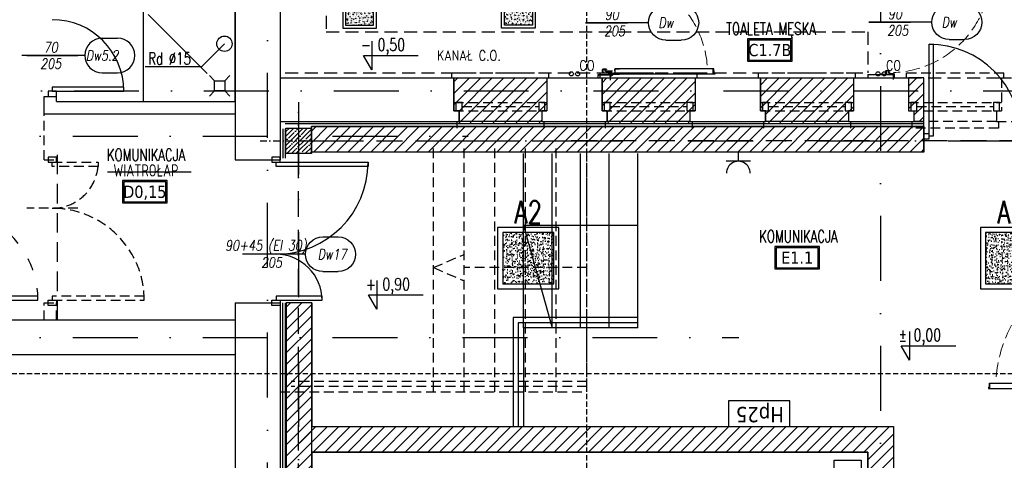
# Model space of a CAD drawing. Header units: millimetres. Extents: x 28600 to 181045, y -399112 to -163690.
# Tile 106 of 256: x 60570 to 61533, y -198390 to -197959. Entities that reach past the tile are written whole.
import ezdxf
from ezdxf.enums import TextEntityAlignment as Align

# ---------------------------------------------------------------- set-up
doc = ezdxf.new("R2010")
doc.units = ezdxf.units.MM
for name, pattern in [('ACAD_ISO03W100', [30, 12, -18]), ('CARKOVANA', [7.5, 5, -2.5]), ('CENTER', [0.6, 0.375, -0.075, 0.075, -0.075]), ('DASHDOT', [25.4, 12.7, -6.35, 0, -6.35]), ('DASHED', [19.05, 12.7, -6.35]), ('HIDDEN', [9.525, 6.35, -3.175]), ('Hidden Line', [391.222223, 282.222223, -109]), ('HIDDEN2', [4.7625, 3.175, -1.5875])]:
    doc.linetypes.add(name, pattern=pattern)
doc.layers.get('0').update_dxf_attribs({"color": 8})
for name, color, linetype in [('!! 0_ Istn-sciany', 8, 'Continuous'), ('!! 0_ Istn-widok', 8, 'Continuous'), ('!! 0_ Opis', 8, 'Continuous'), ('!! 0_Istn-armatura', 8, 'Continuous'), ('!! 0_Istn-cienka', 8, 'Continuous'), ('!! 0_Istn-drzwi', 8, 'Continuous'), ('!! 0_Opis_pom', 8, 'Continuous'), ('!! 1_ widok', 8, 'Continuous'), ('!! 1_drzwi opis', 8, 'Continuous'), ('!! 1_drzwi-linia', 8, 'Continuous'), ('!! 1_Hatch dach', 8, 'Continuous'), ('!! 1_hatch projektowane ściany', 8, 'Continuous'), ('!! 1_OPIS POM NOWE', 123, 'Continuous'), ('!! 1_PROJ Sciany', 8, 'Continuous'), ('!! 1_PROJ TERMOIZOL', 8, 'Continuous'), ('!! 1_PROJ widok', 8, 'Continuous'), ('!! 1_PROJ ŻELBET', 8, 'Continuous'), ('!! 1_Wyburzenia', 8, 'CARKOVANA'), ('!! 2_ remont Ocieplenie', 8, 'ZIGZAG'), ('!! 2_Drzwi - nowe remont', 8, 'Continuous'), ('!! 2_drzwi opis', 8, 'Continuous'), ('0-osie-liniA', 8, 'DASHDOT'), ('E1', 2, 'Continuous'), ('E2', 2, 'Continuous'), ('E_0', 4, 'Continuous'), ('E_OSP', 2, 'Continuous'), ('E_UZIOM', 6, 'Continuous')]:
    doc.layers.add(name, color=color, linetype=linetype)
doc.styles.add('50', font='ROMANS.shx', dxfattribs={"width": 0.8, "height": 10})
doc.styles.add('ARCHETYP', font='romans.shx', dxfattribs={"height": 15})
doc.styles.add('ARIAL', font='tahoma.ttf')
doc.styles.add('ELE1', font='romans.shx', dxfattribs={"width": 0.8, "height": 18})
doc.styles.add('SIMPLEX', font='simplex.shx', dxfattribs={"width": 0.77})
doc.styles.add('TXT', font='simplex.shx')
doc.linetypes.add('ZIGZAG', pattern='A,0.00254,-5.08,[131,ltypeshp.shx,S=5.08,R=0,X=-5.08,Y=0],-10.16,[131,ltypeshp.shx,S=5.08,R=180,X=5.08,Y=0],-5.08', length=20.32254)
pattern_1 = [(45, (0, -1.54), (-5.61266008, 5.61266008), [])]

# ---------------------------------------------------------------- blocks, each defined once
blk = doc.blocks.new('A$C19D82A3D')
for points in [[(-5, 10), (-10, 15)], [(5, 10), (10, 15)], [(-5, 0), (-10, -5)], [(5, 0), (10, -5)]]:
    blk.add_lwpolyline(points)
blk.add_lwpolyline([(-5, 10), (5, 10), (5, 0), (-5, 0)], close=True)
blk = doc.blocks.new('słup 25 x 25')
at = {"layer": '!! 1_Hatch dach'}
h = blk.add_hatch(dxfattribs=at)
h.set_pattern_fill('ANSI35', color=256)
h.set_pattern_definition([(45, (-64242.072, 198338.2015), (-4.49012806, 4.49012806), []), (45, (-64237.5816, 198338.2015), (-4.49012806, 4.49012806), [7.9375, -1.5875, 0, -1.5875])])
h.paths.add_polyline_path([(-12.5, 12.5), (12.5, 12.5), (12.5, -12.5), (-12.5, -12.5)])
at = {"layer": '!! 1_PROJ ŻELBET'}
blk.add_lwpolyline([(-12.5, 12.5), (12.5, 12.5), (12.5, -12.5), (-12.5, -12.5)], close=True, dxfattribs=at)
at = {"layer": '0-osie-liniA', "ltscale": 0.5}
for points in [[(0, 37.5), (0, -37.5)], [(-37.5, 0), (37.5, 0)]]:
    blk.add_lwpolyline(points, dxfattribs=at)
blk = doc.blocks.new('zaw-dr-90-p')
at = {"color": 2, "linetype": 'CENTER', "ltscale": 0.2}
for p, q in [((12, 0), (-12, 0)), ((0, 12), (0, -12)), ((24.5, 24), (31, 24)), ((24.5, 19), (31, 19))]:
    blk.add_line(p, q, dxfattribs=at)
at = {"ltscale": 0.2}
for p, q in [((10, 12), (6.5, 12)), ((10, 0), (10, 6.5))]:
    blk.add_line(p, q, dxfattribs=at)
blk.add_lwpolyline([(0, 6.5), (23.5, 6.5, 0.414214), (28, 11), (28, 31), (24.5, 31), (24.5, 11, -0.414214), (23.5, 10), (0, 10, 4.561698), (7.6, 6.5), (4.9, 4.2)], format="xyb", dxfattribs=at)
blk.add_lwpolyline([(-0.2, -0.2), (-2.5, -0.2), (-2.5, 0.2), (-0.2, 0.2), (-0.2, 2.5), (0.2, 2.5), (0.2, 0.2), (2.8, 0.2), (2.8, -0.2), (0.2, -0.2), (0.2, -2.8), (-0.2, -2.8)], close=True)
blk.add_lwpolyline([(10, 10), (10, 39), (6.5, 39), (6.5, 10)], dxfattribs=at)
blk.add_circle((0, 0), 6.5, dxfattribs=at)
blk = doc.blocks.new('drzwi 90- sc 12')
for p, q in [((-13620.32, 20410.16), (-13620.32, 20313.77)), ((-13614.92, 20409.86), (-13620.32, 20409.86)), ((-13616.12, 20410.26), (-13620.22, 20410.26)), ((-13616.12, 20410.26), (-13620, 20410.26)), ((-13618.17, 20410.26), (-13616.22, 20410.26)), ((-13618.17, 20410.26), (-13616.22, 20410.26)), ((-13616.12, 20410.26), (-13616.12, 20411.46)), ((-13616.12, 20411.46), (-13615.02, 20411.46)), ((-13614.92, 20411.36), (-13614.92, 20313.77)), ((-13620.32, 20313.47), (-13620.32, 20317.97)), ((-13614.92, 20313.77), (-13620.32, 20313.77)), ((-13618.22, 20313.37), (-13620.22, 20313.37)), ((-13618.22, 20313.67), (-13618.22, 20313.37)), ((-13618.22, 20313.67), (-13616.42, 20313.67)), ((-13617.77, 20311.12), (-13617.77, 20305.72)), ((-13617.77, 20311.12), (-13617.77, 20305.72)), ((-13616.17, 20309.92), (-13616.17, 20311.02)), ((-13615.92, 20313.17), (-13615.92, 20312.17)), ((-13615.92, 20312.17), (-13615.02, 20312.17)), ((-13614.92, 20312.27), (-13614.92, 20317.97)), ((-13715.77, 20301.96), (-13716.27, 20301.96)), ((-13715.57, 20308.32), (-13715.57, 20308.56)), ((-13715.57, 20307.69), (-13715.57, 20308.56)), ((-13715.57, 20307.82), (-13715.57, 20308.56)), ((-13715.57, 20307.72), (-13715.37, 20307.72)), ((-13616.17, 20309.92), (-13617.37, 20309.92)), ((-13616.77, 20301.96), (-13616.27, 20301.96))]:
    blk.add_line(p, q)
for points in [[(-13665.27, 20284.96), (-13665.27, 20325.83)], [(-13615.57, 20309.64), (-13615.32, 20309.64), (-13615.32, 20309.82), (-13616.32, 20309.82), (-13616.32, 20309.64), (-13615.92, 20309.64)]]:
    blk.add_lwpolyline(points)
at = {"lineweight": 30}
for points in [[(-13716.27, 20308.92), (-13721.27, 20308.92)], [(-13716.27, 20308.92), (-13716.27, 20296.92)], [(-13614.27, 20308.92), (-13609.27, 20308.92)], [(-13614.27, 20308.92), (-13614.27, 20296.92)]]:
    blk.add_lwpolyline(points, dxfattribs=at)
at = {"ltscale": 0.2}
for points in [[(-13715.57, 20307.51), (-13715.57, 20309.48, 0.414214), (-13715.91, 20309.82), (-13719.43, 20309.82, 0.414214), (-13719.77, 20309.48), (-13719.77, 20308.92), (-13719.59, 20308.92), (-13719.59, 20309.48, -0.414214), (-13719.43, 20309.64), (-13716.97, 20309.64)], [(-13716.97, 20309.64), (-13715.91, 20309.64, -0.414214), (-13715.75, 20309.48), (-13715.75, 20307.51)], [(-13715.75, 20307.76), (-13715.75, 20305.58, 0.414214), (-13715.41, 20305.24), (-13714.96, 20305.24, -0.414214), (-13714.8, 20305.08), (-13714.8, 20304.48, 0.414214), (-13714.46, 20304.14), (-13713.28, 20304.14, 0.414214), (-13712.94, 20304.48), (-13712.94, 20305.15, -1), (-13712.75, 20305.15), (-13712.75, 20301.96, -0.414214), (-13712.91, 20301.8), (-13715.43, 20301.8, -0.414214), (-13715.59, 20301.96), (-13715.59, 20302.52), (-13715.77, 20302.52), (-13715.77, 20301.96, 0.414214), (-13715.43, 20301.62), (-13712.91, 20301.62, 0.414214), (-13712.57, 20301.96), (-13712.57, 20305.15, 1), (-13713.12, 20305.15), (-13713.12, 20304.48, -0.414214), (-13713.28, 20304.32), (-13714.46, 20304.32, -0.414214), (-13714.62, 20304.48), (-13714.62, 20305.08, 0.414214), (-13714.96, 20305.42), (-13715.41, 20305.42, -0.414214), (-13715.57, 20305.58), (-13715.57, 20307.64)], [(-13615.92, 20309.64), (-13616.63, 20309.64, 0.414214), (-13616.79, 20309.48), (-13616.79, 20305.58, -0.414214), (-13617.13, 20305.24), (-13617.58, 20305.24, 0.414214), (-13617.74, 20305.08), (-13617.74, 20304.48, -0.414214), (-13618.08, 20304.14), (-13619.26, 20304.14, -0.414214), (-13619.6, 20304.48), (-13619.6, 20305.15, 1), (-13619.79, 20305.15), (-13619.79, 20301.96, 0.414214), (-13619.63, 20301.8), (-13617.11, 20301.8, 0.414214), (-13616.95, 20301.96), (-13616.95, 20302.52), (-13616.77, 20302.52), (-13616.77, 20301.96, -0.414214), (-13617.11, 20301.62), (-13619.63, 20301.62, -0.414214), (-13619.97, 20301.96), (-13619.97, 20305.15, -1), (-13619.42, 20305.15), (-13619.42, 20304.48, 0.414214), (-13619.26, 20304.32), (-13618.08, 20304.32, 0.414214), (-13617.92, 20304.48), (-13617.92, 20305.08, -0.414214), (-13617.58, 20305.42), (-13617.13, 20305.42, 0.414214), (-13616.97, 20305.58), (-13616.97, 20309.48, -0.414214), (-13616.63, 20309.82), (-13613.11, 20309.82, -0.414214), (-13612.77, 20309.48), (-13612.77, 20308.92), (-13612.95, 20308.92), (-13612.95, 20309.48, 0.414214), (-13613.11, 20309.64), (-13615.57, 20309.64)]]:
    blk.add_lwpolyline(points, format="xyb", dxfattribs=at)
blk.add_lwpolyline([(-13616.79, 20308.82), (-13616.97, 20308.82), (-13616.97, 20307.42), (-13616.79, 20307.42)], close=True)
for centre, radius, start, end in [((-13620.22, 20410.16), 0.1, 90, 180), ((-13615.02, 20411.36), 0.1, 0, 90), ((-13620.22, 20313.47), 0.1, 180, 270), ((-13616.42, 20313.17), 0.5, 0, 90), ((-13616.27, 20311.02), 0.1, 0, 90), ((-13615.02, 20312.27), 0.1, 270, 0)]:
    blk.add_arc(centre, radius, start, end)
at = {"linetype": 'Hidden Line', "lineweight": 9, "ltscale": 0.05}
blk.add_arc((-13615.5, 20305.14), 99.12, 94.80054, 177.69442, dxfattribs=at)
at = {"xscale": 0.09999999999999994, "yscale": 0.09999999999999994, "zscale": 0.09999999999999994, "rotation": 180.0000000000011}
blk.add_blockref('zaw-dr-90-p', (-13614.92, 20310.92), dxfattribs=at)
blk = doc.blocks.new('drzwi dwuskrzydłowe')
for points in [[(68481.18, -214206.57), (68481.18, -214296.57), (68477.18, -214296.57), (68477.18, -214206.57)], [(68653.18, -214206.57), (68653.18, -214296.57), (68657.18, -214296.57), (68657.18, -214206.57)], [(68477.18, -214294.07), (68472.18, -214294.07), (68472.18, -214299.07), (68477.18, -214299.07)], [(68657.18, -214294.07), (68662.18, -214294.07), (68662.18, -214299.07), (68657.18, -214299.07)]]:
    blk.add_lwpolyline(points, close=True)
for centre, start, end in [((68477.18, -214296.57), 0, 90), ((68657.18, -214296.57), 90, 180)]:
    blk.add_arc(centre, 90, start, end)
blk = doc.blocks.new('1_ok-opis')
blk.add_line((0, 111.61), (0, 50))
for points in [[(-17, 128.61), (-17, 143.61)], [(17, 128.61), (17, 143.61)]]:
    blk.add_lwpolyline(points)
for centre, start, end in [((0, 143.61), 0, 180), ((0, 128.61), 180, 0)]:
    blk.add_arc(centre, 17, start, end)
at = {"style": 'ARCHETYP'}
for tag, height, rotation, p in [('NR', 12, 90, (0, 136.9)), ('NR', 12, 270, (0, 136.9)), ('SZEROKOŚĆ', 10, 90, (-8, 78.29)), ('WYSOKOŚĆ', 10, 270, (-8, 78.29)), ('WYSOKOŚĆ', 10, 90, (8, 78.29)), ('SZEROKOŚĆ', 10, 270, (8, 78.29))]:
    blk.add_attdef(tag, text='', height=height, rotation=rotation, dxfattribs=at).set_placement(p, align=Align.MIDDLE)
blk = doc.blocks.new('DRZWI 120')
for p, q in [((61730.6, -195070.09), (61730.6, -195069.59)), ((61736.33, -195070.29), (61737.2, -195070.29)), ((61736.46, -195070.29), (61737.2, -195070.29)), ((61736.96, -195070.29), (61737.2, -195070.29)), ((61730.6, -195199.09), (61730.6, -195199.59)), ((61739.76, -195198.09), (61734.36, -195198.09)), ((61738.56, -195199.69), (61738.56, -195198.49)), ((61738.56, -195199.69), (61739.66, -195199.69)), ((61740.81, -195199.94), (61740.81, -195200.84)), ((61741.81, -195199.94), (61740.81, -195199.94)), ((61740.91, -195200.94), (61746.61, -195200.94)), ((61742.01, -195197.64), (61742.01, -195195.64)), ((61742.31, -195197.64), (61742.01, -195197.64)), ((61742.11, -195195.54), (61746.61, -195195.54)), ((61742.31, -195197.64), (61742.31, -195199.44)), ((61868.8, -195195.53), (61742.41, -195195.54)), ((61742.41, -195200.94), (61742.41, -195195.54)), ((61870, -195200.93), (61742.41, -195200.94)), ((61868.5, -195200.93), (61868.5, -195195.53)), ((61868.9, -195199.74), (61868.9, -195195.63)), ((61868.9, -195199.74), (61868.9, -195195.85)), ((61870.1, -195199.74), (61870.1, -195200.83))]:
    blk.add_line(p, q)
at = {"ltscale": 0.2}
for points in [[(61736.15, -195070.29), (61738.12, -195070.29, 0.414214), (61738.46, -195069.95), (61738.46, -195066.43, 0.414214), (61738.12, -195066.09), (61737.56, -195066.09), (61737.56, -195066.27), (61738.12, -195066.27, -0.414214), (61738.28, -195066.43), (61738.28, -195068.89)], [(61736.4, -195070.11), (61734.22, -195070.11, 0.414214), (61733.88, -195070.45), (61733.88, -195070.9, -0.414214), (61733.72, -195071.06), (61733.12, -195071.06, 0.414214), (61732.78, -195071.4), (61732.78, -195072.58, 0.414214), (61733.12, -195072.92), (61733.79, -195072.92, -1), (61733.79, -195073.11), (61730.6, -195073.11, -0.414214), (61730.44, -195072.95), (61730.44, -195070.43, -0.414214), (61730.6, -195070.27), (61731.16, -195070.27), (61731.16, -195070.09), (61730.6, -195070.09, 0.414214), (61730.26, -195070.43), (61730.26, -195072.95, 0.414214), (61730.6, -195073.29), (61733.79, -195073.29, 1), (61733.79, -195072.74), (61733.12, -195072.74, -0.414214), (61732.96, -195072.58), (61732.96, -195071.4, -0.414214), (61733.12, -195071.24), (61733.72, -195071.24, 0.414214), (61734.06, -195070.9), (61734.06, -195070.45, -0.414214), (61734.22, -195070.29), (61736.28, -195070.29)], [(61738.28, -195068.89), (61738.28, -195069.95, -0.414214), (61738.12, -195070.11), (61736.15, -195070.11)], [(61738.28, -195199.94), (61738.28, -195199.23, 0.414214), (61738.12, -195199.07), (61734.22, -195199.07, -0.414214), (61733.88, -195198.73), (61733.88, -195198.28, 0.414214), (61733.72, -195198.12), (61733.12, -195198.12, -0.414214), (61732.78, -195197.78), (61732.78, -195196.6, -0.414214), (61733.12, -195196.26), (61733.79, -195196.26, 1), (61733.79, -195196.07), (61730.6, -195196.07, 0.414214), (61730.44, -195196.23), (61730.44, -195198.75, 0.414214), (61730.6, -195198.91), (61731.16, -195198.91), (61731.16, -195199.09), (61730.6, -195199.09, -0.414214), (61730.26, -195198.75), (61730.26, -195196.23, -0.414214), (61730.6, -195195.89), (61733.79, -195195.89, -1), (61733.79, -195196.44), (61733.12, -195196.44, 0.414214), (61732.96, -195196.6), (61732.96, -195197.78, 0.414214), (61733.12, -195197.94), (61733.72, -195197.94, -0.414214), (61734.06, -195198.28), (61734.06, -195198.73, 0.414214), (61734.22, -195198.89), (61738.12, -195198.89, -0.414214), (61738.46, -195199.23), (61738.46, -195202.75, -0.414214), (61738.12, -195203.09), (61737.56, -195203.09), (61737.56, -195202.91), (61738.12, -195202.91, 0.414214), (61738.28, -195202.75), (61738.28, -195200.29)]]:
    blk.add_lwpolyline(points, format="xyb", dxfattribs=at)
at = {"lineweight": 30}
for points in [[(61737.57, -195069.59), (61737.57, -195064.59)], [(61737.57, -195069.59), (61725.57, -195069.59)], [(61737.57, -195201.59), (61725.57, -195201.59)], [(61737.57, -195201.59), (61737.57, -195206.59)]]:
    blk.add_lwpolyline(points, dxfattribs=at)
for points in [[(61713.6, -195135.59), (61754.47, -195135.59)], [(61738.28, -195200.29), (61738.28, -195200.54), (61738.46, -195200.54), (61738.46, -195199.54), (61738.28, -195199.54), (61738.28, -195199.94)], [(61870.1, -195199.74), (61868.9, -195199.74)]]:
    blk.add_lwpolyline(points)
blk.add_lwpolyline([(61737.46, -195199.07), (61737.46, -195198.89), (61736.06, -195198.89), (61736.06, -195199.07)], close=True)
at = {"linetype": 'Hidden Line', "lineweight": 9, "ltscale": 0.05}
blk.add_arc((61733.78, -195200.36), 129.12, 4.80054, 87.69442, dxfattribs=at)
for centre, radius, start, end in [((61739.66, -195199.59), 0.1, 270, 0), ((61740.91, -195200.84), 0.1, 180, 270), ((61741.81, -195199.44), 0.5, 270, 0), ((61742.11, -195195.64), 0.1, 90, 180), ((61868.8, -195195.63), 0.1, 0, 90), ((61870, -195200.83), 0.1, 270, 0)]:
    blk.add_arc(centre, radius, start, end)
at = {"xscale": 0.09999999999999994, "yscale": 0.09999999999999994, "zscale": 0.09999999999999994, "rotation": 90.00000000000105}
blk.add_blockref('zaw-dr-90-p', (61739.56, -195200.94), dxfattribs=at)
blk = doc.blocks.new('oznaczenie przekroi')
at = {"layer": '!! 1_Wyburzenia'}
for points in [[(88364.22, -199785.24), (88364.22, -197902.73)], [(84721.06, -198393.4), (84958.93, -198393.4), (84958.93, -198305.1), (90995.48, -198305.1)]]:
    blk.add_lwpolyline(points, dxfattribs=at)
blk = doc.blocks.new('A$C33CB33F5')
at = {"layer": 'E1'}
h = blk.add_hatch(dxfattribs=at)
h.set_pattern_fill('AR-CONC', color=256)
h.set_pattern_definition([(50, (7522.688, -14898.817), (7.1726018, -0.6275213), [0.75, -8.25]), (355, (7522.688, -14898.817), (-1.3875133, 7.5219213), [0.6, -6.6]), (100.451444, (7523.286, -14898.869), (5.7850885, 6.8944), [0.637402, -7.011421]), (46.1842, (7522.688, -14896.817), (10.6724133, -1.655193), [1.125, -12.375]), (96.635635, (7523.578, -14896.955), (9.3466195, 9.741186), [0.9561034, -10.5171376]), (351.184164, (7522.688, -14896.817), (9.3466195, 9.741186), [0.9, -9.9]), (21, (7523.688, -14897.317), (5.9690705, -4.026189), [0.75, -8.25]), (326, (7523.688, -14897.317), (2.4331533, 7.2515005), [0.6, -6.6]), (71.451445, (7524.1856, -14897.6525), (8.4022238, 3.2253115), [0.637402, -7.011421]), (37.5, (7522.6882, -14898.817), (0.12159855, 3.32893854), [0, -6.52, 0, -6.7, 0, -6.625]), (7.5, (7522.688, -14898.817), (2.6306954, 3.9441171), [0, -3.82, 0, -6.37, 0, -2.525]), (327.5, (7520.4582, -14898.817), (5.33822436, -0.2255487), [0, -2.5, 0, -7.8, 0, -10.35]), (317.5, (7519.458, -14898.817), (5.8318617, 1.0010498), [0, -3.25, 0, -5.18, 0, -7.35])])
h.paths.add_polyline_path([(25, -25), (25, 25), (-25, 25), (-25, -25)])
for points in [[(-30, 30), (30, 30), (30, -30), (-30, -30)], [(-25, 25), (25, 25), (25, -25), (-25, -25)]]:
    blk.add_lwpolyline(points, close=True, dxfattribs=at)
blk = doc.blocks.new('A$C14A047FB')
at = {"layer": 'E_OSP', "linetype": 'Continuous'}
for p, q in [((0, 6.63), (4.06, 6.63)), ((4.06, 6.63), (14.17, 10.75)), ((8.34, 10.59), (9.89, 6.79)), ((14.17, 6.63), (17.73, 6.63))]:
    blk.add_line(p, q, dxfattribs=at)
blk.add_lwpolyline([(0, 17.18), (17.73, 17.18), (17.73, 0), (0, 0)], close=True, dxfattribs=at)
blk = doc.blocks.new('E_GN1')
at = {"layer": 'E2'}
for p, q in [((9.02, 12.03), (9.02, -12.03)), ((9.02, 0), (0, 0))]:
    blk.add_line(p, q, dxfattribs=at)
blk.add_arc((20.63, 0), 11.61, 89.60478, 270.39522, dxfattribs=at)

msp = doc.modelspace()

# ---------------------------------------------------------------- hatches: boundary and pattern name
at = {"layer": '!! 1_hatch projektowane ściany'}
h = msp.add_hatch(dxfattribs=at)
h.set_pattern_fill('ANSI31', color=256, scale=2.5)
h.set_pattern_definition(pattern_1)
h.paths.add_polyline_path([(60999.56735, -198060.12813), (60999.56735, -198048.12813), (60994.56735, -198048.12813), (60994.56735, -198016.12813), (61085.56735, -198016.12813), (61085.56735, -198048.12813), (61080.56735, -198048.12813), (61080.56735, -198060.12813)])
h = msp.add_hatch(dxfattribs=at)
h.set_pattern_fill('ANSI31', color=256, scale=2.5)
h.set_pattern_definition(pattern_1)
h.paths.add_polyline_path([(61144.56735, -198060.12813), (61144.56735, -198048.12813), (61139.56735, -198048.12813), (61139.56735, -198016.12813), (61230.56735, -198016.12813), (61230.56735, -198048.12813), (61225.56735, -198048.12813), (61225.56735, -198060.12813)])
h = msp.add_hatch(dxfattribs=at)
h.set_pattern_fill('ANSI31', color=256, scale=2.5)
h.set_pattern_definition(pattern_1)
h.paths.add_polyline_path([(61299.56735, -198060.12813), (61299.56735, -198048.12813), (61294.56735, -198048.12813), (61294.56735, -198016.12813), (61385.56735, -198016.12813), (61385.56735, -198048.12813), (61380.56735, -198048.12813), (61380.56735, -198060.12813)])
h = msp.add_hatch(dxfattribs=at)
h.set_pattern_fill('ANSI31', color=256, scale=2.5)
h.set_pattern_definition(pattern_1)
h.paths.add_polyline_path([(61454.56735, -198016.12813), (61439.56735, -198016.12813), (61439.56735, -198048.12813), (61444.56735, -198048.12813), (61444.59481, -198058.5883), (61454.59481, -198058.5883)])
h = msp.add_hatch(dxfattribs=at)
h.set_pattern_fill('ANSI31', color=256, scale=2.5)
h.set_pattern_definition([(45, (0, -0.04), (-5.61266008, 5.61266008), [])])
h.paths.add_polyline_path([(61454.56735, -198088.62813), (60855.07099, -198088.62813), (60855.07099, -198063.62813), (61454.56735, -198063.62813)])
h = msp.add_hatch(dxfattribs=at)
h.set_pattern_fill('ANSI31', color=256, scale=2.5)
h.set_pattern_definition(pattern_1)
h.paths.add_polyline_path([(60855.48637, -198236.14239), (60830.48637, -198236.13008), (60830.0792, -199473.12813), (60855.0792, -199473.13228)])
h = msp.add_hatch(dxfattribs=at)
h.set_pattern_fill('ANSI31', color=256, scale=2.5)
h.set_pattern_definition(pattern_1)
h.paths.add_polyline_path([(60842.56735, -198382.12813), (60842.56735, -198357.12813), (61424.56735, -198357.12813), (61424.56735, -198491.25289), (61399.56735, -198491.25289), (61399.56735, -198382.12813)])

# ---------------------------------------------------------------- linework, layer by layer
at = {"layer": '!! 0_ Istn-sciany'}
for points in [[(60824.56735, -197630.12813), (60824.56735, -198096.12813)], [(60780.56735, -197645.12813), (60780.56735, -197990.12813)], [(60780.56735, -197645.12813), (60780.56735, -198096.12813)], [(60780.56735, -197908.12813), (60780.56735, -198096.12813)], [(60824.56735, -198016.12813), (60994.56735, -198016.12813)], [(60994.56735, -198016.12813), (60994.56735, -198048.12813)], [(61085.56735, -198016.12813), (61139.56735, -198016.12813)], [(61085.56735, -198016.12813), (61085.56735, -198048.12813)], [(61139.56735, -198016.12813), (61139.56735, -198048.12813)], [(61230.56735, -198016.12813), (61294.56735, -198016.12813)], [(61230.56735, -198016.12813), (61230.56735, -198048.12813)], [(61294.56735, -198016.12813), (61294.56735, -198048.12813)], [(61385.56735, -198016.12813), (61439.56735, -198016.12813)], [(61385.56735, -198016.12813), (61385.56735, -198048.12813)], [(61439.56735, -198016.12813), (61439.56735, -198048.12813)], [(60593.56735, -198034.12813), (60605.56735, -198034.12813)], [(60593.56735, -198051.12813), (60593.56735, -198034.12813)], [(60605.56735, -198039.12813), (60605.56735, -198034.12813)], [(60605.56735, -198039.12813), (60767.56735, -198039.12813)], [(60593.56735, -198051.12813), (60780.06735, -198051.12813)], [(60994.56735, -198048.12813), (60999.56735, -198048.12813)], [(60999.56735, -198048.12813), (60999.56735, -198058.5883)], [(61080.56735, -198048.12813), (61085.56735, -198048.12813)], [(61080.56735, -198048.12813), (61080.56735, -198058.5883)], [(61139.56735, -198048.12813), (61144.56735, -198048.12813)], [(61144.56735, -198048.12813), (61144.56735, -198058.5883)], [(61225.56735, -198048.12813), (61230.56735, -198048.12813)], [(61225.56735, -198048.12813), (61225.56735, -198058.5883)], [(61294.56735, -198048.12813), (61299.56735, -198048.12813)], [(61299.56735, -198048.12813), (61299.56735, -198058.5883)], [(61380.56735, -198048.12813), (61385.56735, -198048.12813)], [(61380.56735, -198048.12813), (61380.56735, -198058.5883)], [(61439.56735, -198048.12813), (61444.56735, -198048.12813)], [(61444.56735, -198048.12813), (61444.56735, -198058.5883)], [(60824.56735, -198058.5883), (60999.56735, -198058.5883)], [(61080.56735, -198058.5883), (61144.56735, -198058.5883)], [(61225.56735, -198058.5883), (61299.56735, -198058.5883)], [(61380.56735, -198058.5883), (61444.56735, -198058.5883)], [(60780.56735, -198096.12813), (60824.56735, -198096.12813)], [(60780.56735, -198236.12813), (60780.56735, -199452.12813), (60446.56735, -199452.12813)], [(60824.56735, -198236.12813), (60824.56735, -199509.12813), (60446.56735, -199509.12813)], [(60780.56735, -198236.12813), (60824.56735, -198236.12813)], [(60780.06735, -198287.12813), (60476.06735, -198287.12813), (60476.06735, -198253.12813)], [(60780.06735, -198253.12813), (60476.06735, -198253.12813)]]:
    msp.add_lwpolyline(points, dxfattribs=at)
at = {"layer": '!! 0_ Istn-widok', "linetype": 'HIDDEN', "ltscale": 3}
msp.add_lwpolyline([(60606.56735, -198253.12813), (60606.56735, -198090.12813)], dxfattribs=at)
at = {"layer": '!! 0_ Istn-widok'}
msp.add_lwpolyline([(61323.1979, -198332.12813), (61263.1979, -198332.12813), (61263.1979, -198357.12813), (61323.1979, -198357.12813)], close=True, dxfattribs=at)
msp.add_circle((60770.06735, -197982.62813), 7.5, dxfattribs=at)
at = {"layer": '!! 0_ Opis'}
for points in [[(60747.43015, -198005.26533), (60770.06735, -197982.62813)], [(60914.29942, -197980.17661), (60914.29942, -198008.17837)], [(60914.29942, -198008.17837), (60906.21601, -197994.17749)], [(60906.21601, -197994.17749), (60959.65021, -197994.17749)], [(60747.43015, -198005.26533), (60692.54482, -198005.26533)], [(60919.09116, -198214.4303), (60919.09116, -198242.43206)], [(60919.09116, -198242.43206), (60911.00774, -198228.43118)], [(60911.00774, -198228.43118), (60964.44195, -198228.43118)], [(61440.33567, -198264.07026), (61440.33567, -198292.07203)], [(61440.33567, -198292.07203), (61432.25225, -198278.07114)], [(61432.25225, -198278.07114), (61485.68646, -198278.07114)]]:
    msp.add_lwpolyline(points, dxfattribs=at)
at = {"layer": '!! 0_Istn-armatura'}
msp.add_lwpolyline([(60780.56735, -197949.12813), (60690.56735, -197949.12813), (60690.56735, -198039.12813), (60780.56735, -198039.12813)], close=True, dxfattribs=at)
msp.add_lwpolyline([(60695.43396, -197953.99474), (60753.11122, -198011.672)], dxfattribs=at)
for centre in [(61109.56735, -198012.12813), (61115.56735, -198012.12813), (61409.56735, -198012.12813), (61415.56735, -198012.12813)]:
    msp.add_circle(centre, 2, dxfattribs=at)
at = {"layer": '!! 0_Istn-cienka', "linetype": 'HIDDEN', "ltscale": 2}
for points in [[(60869.56735, -197441.12813), (60869.56735, -197971.12813)], [(60869.56735, -197971.12813), (61399.56735, -197971.12813)], [(61399.56735, -197971.12813), (61399.56735, -198011.12813)], [(60829.56735, -198011.12813), (61399.56735, -198011.12813)], [(60994.56735, -198016.12813), (61085.56735, -198016.12813)], [(61139.56735, -198016.12813), (61230.56735, -198016.12813)], [(61294.56735, -198016.12813), (61385.56735, -198016.12813)], [(61439.56735, -198016.12813), (61530.56735, -198016.12813)], [(61080.56735, -198058.5883), (60999.56735, -198058.5883)], [(61225.56735, -198058.5883), (61144.56735, -198058.5883)], [(61380.56735, -198058.5883), (61299.56735, -198058.5883)]]:
    msp.add_lwpolyline(points, dxfattribs=at)
at = {"layer": '!! 0_Istn-drzwi'}
msp.add_lwpolyline([(60576.56735, -197994.12813), (60626.56735, -197994.12813)], dxfattribs=at)
for points in [[(60597.56735, -198029.12813), (60597.56735, -198034.12813), (60605.56735, -198034.12813), (60605.56735, -198029.12813)], [(60671.56735, -198025.12813), (60601.56735, -198025.12813), (60601.56735, -198029.12813), (60671.56735, -198029.12813)]]:
    msp.add_lwpolyline(points, close=True, dxfattribs=at)
msp.add_arc((60601.56735, -198029.12813), 70, 359.99999996, 89.99999996, dxfattribs=at)
at = {"layer": '!! 0_Opis_pom', "ltscale": 0.7}
msp.add_lwpolyline([(60655.61626, -198107.84368), (60737.6219, -198107.84368)], dxfattribs=at)
for points in [[(60670.36223, -198138.3443), (60713.88223, -198138.3443), (60713.88223, -198116.5843), (60670.36223, -198116.5843)], [(60671.45023, -198137.2563), (60712.79423, -198137.2563), (60712.79423, -198117.6723), (60671.45023, -198117.6723)]]:
    msp.add_lwpolyline(points, close=True, dxfattribs=at)
at = {"layer": '!! 1_ widok'}
msp.add_lwpolyline([(61454.56735, -198065.12813), (61454.56735, -198016.12813)], dxfattribs=at)
msp.add_lwpolyline([(61454.56735, -198088.62813), (60855.07099, -198088.62813), (60855.07099, -198063.62813), (61454.56735, -198063.62813)], close=True, dxfattribs=at)
at = {"layer": '!! 1_drzwi-linia'}
for points in [[(60824.56735, -198098.62813), (60824.56735, -198093.62813), (60816.56735, -198093.62813), (60816.56735, -198098.62813)], [(60910.56735, -198102.62813), (60820.56735, -198102.62813), (60820.56735, -198098.62813), (60910.56735, -198098.62813)], [(60824.56735, -198233.62813), (60824.56735, -198238.62813), (60816.56735, -198238.62813), (60816.56735, -198233.62813)], [(60865.56735, -198229.62813), (60820.56735, -198229.62813), (60820.56735, -198233.62813), (60865.56735, -198233.62813)]]:
    msp.add_lwpolyline(points, close=True, dxfattribs=at)
msp.add_lwpolyline([(60845.56735, -198188.62813), (60795.56735, -198188.62813)], dxfattribs=at)
for centre, radius, start, end in [((60820.56735, -198098.62813), 90, 269.99999996, 359.99999996), ((60820.56735, -198233.62813), 45, 359.99999979, 89.99999995)]:
    msp.add_arc(centre, radius, start, end, dxfattribs=at)
at = {"layer": '!! 1_hatch projektowane ściany'}
for points in [[(60855.48637, -198236.14239), (60830.48637, -198236.13008), (60830.0792, -199473.12813), (60855.0792, -199473.13228)], [(60855.44243, -198382.13237), (60855.44243, -198357.13237), (61424.56735, -198357.12813), (61424.56735, -198491.25289), (61399.56735, -198491.25289), (61399.56735, -198382.12813)]]:
    msp.add_lwpolyline(points, close=True, dxfattribs=at)
at = {"layer": '!! 1_OPIS POM NOWE'}
for points in [[(61281.98469, -197999.70131), (61325.50469, -197999.70131), (61325.50469, -197977.94131), (61281.98469, -197977.94131)], [(61283.07269, -197998.61331), (61324.41669, -197998.61331), (61324.41669, -197979.02931), (61283.07269, -197979.02931)], [(61308.70191, -198202.8606), (61352.22191, -198202.8606), (61352.22191, -198181.1006), (61308.70191, -198181.1006)], [(61309.78991, -198201.7726), (61351.13391, -198201.7726), (61351.13391, -198182.1886), (61309.78991, -198182.1886)]]:
    msp.add_lwpolyline(points, close=True, dxfattribs=at)
at = {"layer": '!! 1_PROJ Sciany'}
for points in [[(61135.43682, -198013.12805), (61135.43682, -198016.12813)], [(61135.43682, -198013.12805), (61147.43682, -198013.12805)], [(61147.43682, -198013.12805), (61147.43682, -198016.12813)], [(61399.56735, -198012.62813), (61399.56735, -198016.12813)], [(61399.56735, -198012.62813), (61424.56735, -198012.62813)], [(61424.56735, -198012.62813), (61424.56735, -198016.12813)], [(61454.56735, -198058.5883), (61454.56735, -198016.12813)], [(61454.56735, -198063.62813), (60855.07099, -198063.62813)], [(60855.07099, -198088.62855), (60855.07099, -198063.62813)], [(61454.56735, -198088.62855), (61454.56735, -198063.62813)], [(61454.56735, -198088.62855), (61454.56735, -198063.62813)], [(61454.56735, -198088.62855), (60855.07099, -198088.62855)], [(60830.48637, -198236.13008), (60830.0709, -199498.34603)], [(60855.48637, -198236.13831), (60830.48637, -198236.13008)], [(60855.48637, -198236.13831), (60855.44655, -198357.12813)], [(60855.44655, -198357.12813), (61424.56735, -198357.12813)], [(61424.56735, -198357.12813), (61424.56735, -198491.25289)], [(60855.43832, -198382.12813), (60855.36228, -198613.13053)], [(60855.43832, -198382.12813), (61399.56735, -198382.12813)], [(61399.56735, -198382.12813), (61399.56735, -198491.25289)]]:
    msp.add_lwpolyline(points, dxfattribs=at)
for points in [[(60999.56735, -198058.5883), (60999.56735, -198048.12813), (60994.56735, -198048.12813), (60994.56735, -198016.12813), (61085.56735, -198016.12813), (61085.56735, -198048.12813), (61080.56735, -198048.12813), (61080.56735, -198058.5883)], [(61144.56735, -198058.5883), (61144.56735, -198048.12813), (61139.56735, -198048.12813), (61139.56735, -198016.12813), (61230.56735, -198016.12813), (61230.56735, -198048.12813), (61225.56735, -198048.12813), (61225.56735, -198058.5883)], [(61299.56735, -198058.5883), (61299.56735, -198048.12813), (61294.56735, -198048.12813), (61294.56735, -198016.12813), (61385.56735, -198016.12813), (61385.56735, -198048.12813), (61380.56735, -198048.12813), (61380.56735, -198058.5883)], [(61454.56735, -198016.12813), (61439.56735, -198016.12813), (61439.56735, -198048.12813), (61444.56735, -198048.12813), (61444.56735, -198058.5883), (61454.56735, -198058.5883)]]:
    msp.add_lwpolyline(points, close=True, dxfattribs=at)
at = {"layer": '!! 1_PROJ TERMOIZOL', "linetype": 'ZIGZAG', "ltscale": 0.75}
msp.add_lwpolyline([(60826.98637, -198236.12975), (60826.56583, -199513.73054)], dxfattribs=at)
at = {"layer": '!! 1_PROJ widok'}
for points in [[(61062.56735, -198260.62813), (61062.56735, -198090.12813)], [(61090.56735, -198260.62813), (61090.56735, -198090.12813)], [(61118.56735, -198260.62813), (61118.56735, -198090.12813)], [(61146.56735, -198260.62813), (61146.56735, -198090.12813)], [(61174.56735, -198260.62813), (61174.56735, -198090.12813)], [(61174.56735, -198160.37813), (61062.56735, -198160.37813), (61090.56735, -198260.62813)], [(61174.56735, -198250.62813), (61052.56735, -198250.62813)], [(61052.56735, -198250.62813), (61052.56735, -198357.1309)], [(61174.56735, -198255.62813), (61057.56735, -198255.62813)], [(61057.56735, -198255.62813), (61057.56735, -198357.13086)], [(61174.56735, -198260.62813), (61062.56735, -198260.62813)], [(61062.56735, -198260.62813), (61062.56735, -198357.13083)]]:
    msp.add_lwpolyline(points, dxfattribs=at)
at = {"layer": '!! 1_Wyburzenia', "linetype": 'HIDDEN2', "ltscale": 3}
for points in [[(60992.56735, -198011.12813), (61087.56735, -198011.12813)], [(60992.56735, -198016.12813), (60992.56735, -198011.12813)], [(61087.56735, -198016.12813), (61087.56735, -198011.12813)], [(61137.56735, -198011.12813), (61232.56735, -198011.12813)], [(61137.56735, -198016.12813), (61137.56735, -198011.12813)], [(61232.56735, -198016.12813), (61232.56735, -198011.12813)], [(61292.56735, -198011.12813), (61387.56735, -198011.12813)], [(61292.56735, -198016.12813), (61292.56735, -198011.12813)], [(61387.56735, -198016.12813), (61387.56735, -198011.12813)], [(61437.56735, -198011.12813), (61532.56735, -198011.12813)], [(61437.56735, -198016.12813), (61437.56735, -198011.12813)], [(61532.56735, -198016.12813), (61532.56735, -198011.12813)], [(61530.56735, -198016.12813), (61594.56735, -198016.12813)], [(61530.56735, -198016.12813), (61530.56735, -198048.12813)], [(60593.56735, -198096.12813), (60593.56735, -198039.12813)], [(60994.56735, -198040.12813), (61085.56735, -198040.12813)], [(61139.56735, -198040.12813), (61230.56735, -198040.12813)], [(61294.56735, -198040.12813), (61385.56735, -198040.12813)], [(61439.56735, -198040.12813), (61530.56735, -198040.12813)], [(60994.56735, -198048.12813), (61085.56735, -198048.12813)], [(61002.56735, -198044.12813), (61077.56735, -198044.12813)], [(61139.56735, -198048.12813), (61230.56735, -198048.12813)], [(61147.56735, -198044.12813), (61222.56735, -198044.12813)], [(61294.56735, -198048.12813), (61385.56735, -198048.12813)], [(61302.56735, -198044.12813), (61377.56735, -198044.12813)], [(61439.56735, -198048.12813), (61530.56735, -198048.12813)], [(61447.56735, -198044.12813), (61522.56735, -198044.12813)], [(61525.56735, -198048.12813), (61530.56735, -198048.12813)], [(61525.56735, -198048.12813), (61525.56735, -198058.5883)], [(60997.56735, -198058.5883), (60997.56735, -198065.12813)], [(61082.56735, -198058.5883), (61082.56735, -198065.12813)], [(61142.56735, -198058.5883), (61142.56735, -198065.12813)], [(61227.56735, -198058.5883), (61227.56735, -198065.12813)], [(61297.56735, -198058.5883), (61297.56735, -198065.12813)], [(61382.56735, -198058.5883), (61382.56735, -198065.12813)], [(61442.56735, -198058.5883), (61442.56735, -198065.12813)], [(61525.56735, -198058.5883), (61444.56735, -198058.5883)], [(61525.56735, -198058.5883), (61599.56735, -198058.5883)], [(61527.56735, -198058.5883), (61527.56735, -198065.12813)], [(61082.56735, -198063.62813), (60997.56735, -198063.62813)], [(61227.56735, -198063.62813), (61142.56735, -198063.62813)], [(61382.56735, -198063.62813), (61297.56735, -198063.62813)], [(61527.56735, -198065.12813), (61442.56735, -198065.12813)], [(60974.56735, -198323.12813), (60974.56735, -198080.12813)], [(61004.56735, -198323.12813), (61004.56735, -198080.12813)], [(61034.56735, -198323.12813), (61034.56735, -198080.12813)], [(61064.56735, -198323.12813), (61064.56735, -198080.12813)], [(61094.56735, -198323.12813), (61094.56735, -198080.12813)], [(61124.56735, -198323.12813), (61124.56735, -198080.12813)], [(60593.56735, -198096.12813), (60605.56735, -198096.12813)], [(60626.56735, -198143.62813), (60576.56735, -198143.62813)], [(60974.56735, -198201.62813), (61004.56735, -198188.74422)], [(60974.56735, -198201.62813), (61004.56735, -198214.51205)], [(61124.56735, -198201.62813), (61004.56735, -198201.62813)], [(60593.56735, -198253.12813), (60593.56735, -198236.12813)], [(60593.56735, -198236.12813), (60605.56735, -198236.12813)], [(60605.56735, -198253.12813), (60605.56735, -198236.12813)], [(61124.57064, -198313.12813), (60835.4841, -198313.03297)], [(61124.569, -198318.12813), (60835.48246, -198318.03297)], [(60824.56735, -198323.12813), (61124.56735, -198323.12813)]]:
    msp.add_lwpolyline(points, dxfattribs=at)
for points in [[(60996.56735, -198048.12813), (61002.56735, -198048.12813), (61002.56735, -198040.12813), (60996.56735, -198040.12813)], [(61077.56735, -198048.12813), (61083.56735, -198048.12813), (61083.56735, -198040.12813), (61077.56735, -198040.12813)], [(61141.56735, -198048.12813), (61147.56735, -198048.12813), (61147.56735, -198040.12813), (61141.56735, -198040.12813)], [(61222.56735, -198048.12813), (61228.56735, -198048.12813), (61228.56735, -198040.12813), (61222.56735, -198040.12813)], [(61296.56735, -198048.12813), (61302.56735, -198048.12813), (61302.56735, -198040.12813), (61296.56735, -198040.12813)], [(61377.56735, -198048.12813), (61383.56735, -198048.12813), (61383.56735, -198040.12813), (61377.56735, -198040.12813)], [(61441.56735, -198048.12813), (61447.56735, -198048.12813), (61447.56735, -198040.12813), (61441.56735, -198040.12813)], [(61522.56735, -198048.12813), (61528.56735, -198048.12813), (61528.56735, -198040.12813), (61522.56735, -198040.12813)], [(60605.56735, -198098.62813), (60605.56735, -198093.62813), (60597.56735, -198093.62813), (60597.56735, -198098.62813)], [(60646.56735, -198102.62813), (60601.56735, -198102.62813), (60601.56735, -198098.62813), (60646.56735, -198098.62813)], [(60605.56735, -198233.62813), (60605.56735, -198238.62813), (60597.56735, -198238.62813), (60597.56735, -198233.62813)], [(60691.56735, -198229.62813), (60601.56735, -198229.62813), (60601.56735, -198233.62813), (60691.56735, -198233.62813)]]:
    msp.add_lwpolyline(points, close=True, dxfattribs=at)
for centre, radius, start, end in [((60601.56735, -198098.62813), 45, 270.00000005, 0.00000021), ((60601.56735, -198233.62813), 90, 0.00000004, 90.00000004)]:
    msp.add_arc(centre, radius, start, end, dxfattribs=at)
at = {"layer": '!! 2_ remont Ocieplenie', "linetype": 'ZIGZAG', "ltscale": 0.4}
for points in [[(61454.56735, -198061.12813), (60829.5657, -198061.12813)], [(60827.06492, -198066.01313), (60827.0555, -198094.62895)]]:
    msp.add_lwpolyline(points, dxfattribs=at)
at = {"layer": '!! 2_ remont Ocieplenie', "linetype": 'ByBlock', "ltscale": 0.4}
for points in [[(60829.56492, -198066.01313), (60829.5555, -198094.62977)], [(60829.48637, -198236.12975), (60829.0657, -199514.12813)]]:
    msp.add_lwpolyline(points, dxfattribs=at)
at = {"layer": '!! 2_Drzwi - nowe remont'}
msp.add_lwpolyline([(60587.56735, -198229.62813), (60497.56735, -198229.62813), (60497.56735, -198233.62813), (60587.56735, -198233.62813)], close=True, dxfattribs=at)
at = {"layer": '!! 2_Drzwi - nowe remont', "linetype": 'ACAD_ISO03W100'}
msp.add_arc((60497.56735, -198233.62813), 90, 0.00000004, 90.00000004, dxfattribs=at)
at = {"layer": '0-osie-liniA', "ltscale": 5}
for points in [[(60812.06735, -199599.773), (60812.06735, -193580.95023)], [(61412.06735, -193575.54863), (61412.06735, -199799.35902)], [(57445.3616, -198028.62813), (62630.46575, -198028.62813)], [(60842.56735, -198039.85822), (60842.56735, -199799.35902)], [(57444.1616, -198073.12813), (61008.38836, -198073.12813)], [(60842.57099, -198077.62813), (63836.85447, -198077.62813)], [(57444.1616, -198270.12813), (61273.53541, -198270.12813)]]:
    msp.add_lwpolyline(points, dxfattribs=at)
at = {"layer": 'E_UZIOM', "linetype": 'DASHED', "ltscale": 2}
msp.add_lwpolyline([(60842.57099, -198077.62813), (63392.56735, -198076.12813), (63392.56735, -199485.62813), (60842.56735, -199485.62813), (60842.57099, -198077.62813)], dxfattribs=at)

# ---------------------------------------------------------------- block references
at = {"layer": '!! 0_Istn-armatura', "rotation": 270}
msp.add_blockref('A$C19D82A3D', (60760.25691, -198023.81769), dxfattribs=at)
at = {"layer": '!! 1_drzwi opis'}
ref = msp.add_blockref('1_ok-opis', (61073.47137, -197962.12809), dxfattribs=dict(at, xscale=-1, rotation=269.9999963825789))
ref.add_attrib('WYSOKOŚĆ', '90 ', dxfattribs={"layer": '0', "height": 10, "rotation": 359.99999638, "style": '50', "oblique": 10, "width": 0.8}).set_placement((61151.76222, -197954.12809), align=Align.MIDDLE)
ref.add_attrib('SZEROKOŚĆ', '205', dxfattribs={"layer": '0', "height": 10, "rotation": 359.99999638, "style": '50', "oblique": 10, "width": 0.8}).set_placement((61151.76222, -197970.12809), align=Align.MIDDLE)
ref.add_attrib('NR', 'Dw', dxfattribs={"layer": '0', "height": 10, "rotation": 359.99999638, "style": '50', "oblique": 10, "width": 0.8}).set_placement((61202.08261, -197962.1281), align=Align.MIDDLE)
ref = msp.add_blockref('1_ok-opis', (61350.6019, -197961.62817), dxfattribs=dict(at, xscale=-1, rotation=269.9999963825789))
ref.add_attrib('WYSOKOŚĆ', '90 ', dxfattribs={"layer": '0', "height": 10, "rotation": 359.99999638, "style": '50', "oblique": 10, "width": 0.8}).set_placement((61428.89275, -197953.62817), align=Align.MIDDLE)
ref.add_attrib('SZEROKOŚĆ', '205', dxfattribs={"layer": '0', "height": 10, "rotation": 359.99999638, "style": '50', "oblique": 10, "width": 0.8}).set_placement((61428.89275, -197969.62817), align=Align.MIDDLE)
ref.add_attrib('NR', 'Dw', dxfattribs={"layer": '0', "height": 10, "rotation": 359.99999638, "style": '50', "oblique": 10, "width": 0.8}).set_placement((61479.21315, -197961.62818), align=Align.MIDDLE)
at = {"layer": '!! 1_drzwi-linia', "rotation": 270}
msp.add_blockref('drzwi 90- sc 12', (40838.51248, -211627.39775), dxfattribs=at)
at = {"layer": '!! 1_drzwi-linia', "xscale": -1}
for name, p, rotation in [('drzwi 90- sc 12', (41115.64301, -184296.35851), 270), ('DRZWI 120', (123392.36514, -3120.53818), 359.9986103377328)]:
    msp.add_blockref(name, p, dxfattribs=dict(at, rotation=rotation))
at = {"layer": '!! 1_drzwi-linia'}
msp.add_blockref('drzwi dwuskrzydłowe', (-7017.61481, 16223.44547), dxfattribs=at)
at = {"layer": '!! 1_hatch projektowane ściany'}
msp.add_blockref('słup 25 x 25', (60842.57099, -198077.62813), dxfattribs=at)
at = {"layer": '!! 1_Wyburzenia'}
msp.add_blockref('oznaczenie przekroi', (-27239.68678, 0), dxfattribs=at)
at = {"layer": '!! 2_drzwi opis'}
ref = msp.add_blockref('1_ok-opis', (60521.78893, -197994.1281), dxfattribs=dict(at, rotation=270.000003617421))
ref.add_attrib('WYSOKOŚĆ', '205', dxfattribs={"layer": '0', "height": 10, "rotation": 180.00000362, "style": '50', "oblique": 10, "text_generation_flag": 6, "width": 0.8}).set_placement((60600.07979, -198002.12809), align=Align.MIDDLE)
ref.add_attrib('SZEROKOŚĆ', '70', dxfattribs={"layer": '0', "height": 10, "rotation": 180.00000362, "style": '50', "oblique": 10, "text_generation_flag": 6, "width": 0.8}).set_placement((60600.07978, -197986.12809), align=Align.MIDDLE)
ref.add_attrib('NR', 'Dw5.2', dxfattribs={"layer": '0', "height": 10, "rotation": 180.00000362, "style": '50', "oblique": 10, "text_generation_flag": 6, "width": 0.8}).set_placement((60650.40018, -197994.12809), align=Align.MIDDLE)
ref = msp.add_blockref('1_ok-opis', (60737.75809, -198188.62813), dxfattribs=dict(at, xscale=-1, rotation=269.9999963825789))
ref.add_attrib('WYSOKOŚĆ', '90+45 (EI 30)', dxfattribs={"layer": '0', "height": 10, "rotation": 359.99999638, "style": '50', "oblique": 10, "width": 0.8}).set_placement((60810.6522, -198180.62813), align=Align.MIDDLE)
ref.add_attrib('SZEROKOŚĆ', '205', dxfattribs={"layer": '0', "height": 10, "rotation": 359.99999638, "style": '50', "oblique": 10, "width": 0.8}).set_placement((60816.04894, -198196.62813), align=Align.MIDDLE)
ref.add_attrib('NR', 'Dw17', dxfattribs={"layer": '0', "height": 10, "rotation": 359.99999638, "style": '50', "oblique": 10, "width": 0.8}).set_placement((60875.46551, -198188.62813), align=Align.MIDDLE)
at = {"layer": 'E1', "color": 4, "ltscale": 20, "yscale": 0.55, "zscale": 0.55, "rotation": 180}
for p, xscale in [((60902.28472, -197950.75313), -0.55), ((61057.71945, -197950.75313), 0.55)]:
    msp.add_blockref('A$C33CB33F5', p, dxfattribs=dict(at, xscale=xscale))
at = {"layer": 'E1', "color": 4, "ltscale": 20, "xscale": -1, "rotation": 180}
for p in [(61067.29399, -198192.44165), (61539.8458, -198192.44165)]:
    msp.add_blockref('A$C33CB33F5', p, dxfattribs=at)
at = {"layer": 'E2', "xscale": 1.5, "yscale": 1.5, "zscale": 1.2}
msp.add_blockref('A$C14A047FB', (61366.54644, -198415.69666), dxfattribs=at)
at = {"layer": 'E_0', "rotation": 270}
msp.add_blockref('E_GN1', (61272.91187, -198088.62855), dxfattribs=at)

# ---------------------------------------------------------------- texts
at = {"layer": '!! 0_ Opis', "style": 'SIMPLEX', "width": 0.75}
for s, p in [('- 0,50', (60903.61197, -197989.59937)), ('+ 0,90', (60908.40371, -198223.85306)), ('%%P 0,00', (61429.64822, -198273.49302))]:
    msp.add_text(s, height=12, dxfattribs=at).set_placement(p)
at = {"layer": '!! 0_ Opis', "style": 'ARCHETYP', "width": 0.7}
msp.add_text('Rd %%C15', height=12, rotation=359.99999996, dxfattribs=at).set_placement((60695.45843, -198003.09194))
at = {"layer": '!! 0_ Opis', "ltscale": 0.7, "style": 'ARIAL'}
msp.add_text('Hp25', height=15, rotation=180, dxfattribs=at).set_placement((61317.47883, -198337.96775))
at = {"layer": '!! 0_Istn-armatura', "style": 'ARCHETYP', "width": 0.8}
for s, p in [('KANAŁ C.O.', (60978.14998, -197999.09685)), ('CO', (61117.36674, -198008.94613)), ('CO', (61417.36674, -198008.94613))]:
    msp.add_text(s, height=10, rotation=0.00000004, dxfattribs=at).set_placement(p)
at = {"layer": '!! 0_Opis_pom', "ltscale": 0.7, "style": 'TXT', "width": 0.7}
for s, p in [('KOMUNIKACJA', (60693.23737, -198097.34198)), ('WIATROŁAP', (60693.23737, -198112.53799))]:
    msp.add_text(s, height=12, dxfattribs=at).set_placement(p, align=Align.CENTER)
at = {"layer": '!! 0_Opis_pom', "ltscale": 0.7, "style": 'ARIAL'}
msp.add_attdef('D0,15', text='', height=11.968, dxfattribs=at).set_placement((60692.12223, -198127.4643), align=Align.MIDDLE_CENTER)
at = {"layer": '!! 1_OPIS POM NOWE', "style": 'TXT', "width": 0.7}
for s, p in [('TOALETA MĘSKA', (61304.85982, -197973.895)), ('KOMUNIKACJA', (61331.57704, -198177.05429))]:
    msp.add_text(s, height=12, dxfattribs=at).set_placement(p, align=Align.CENTER)
at = {"layer": '!! 1_OPIS POM NOWE', "style": 'ARIAL'}
for tag, p in [('C1.7B', (61303.74469, -197988.82131)), ('E1.1', (61330.46191, -198191.9806))]:
    msp.add_attdef(tag, text='', height=11.968, dxfattribs=at).set_placement(p, align=Align.MIDDLE_CENTER)
at = {"layer": 'E1', "style": 'ELE1', "width": 0.75}
for p in [(61067.29399, -198147.48227), (61539.8458, -198147.48227)]:
    msp.add_text('A2', height=22, dxfattribs=at).set_placement(p, align=Align.MIDDLE_CENTER)

doc.saveas('drawing.dxf')
